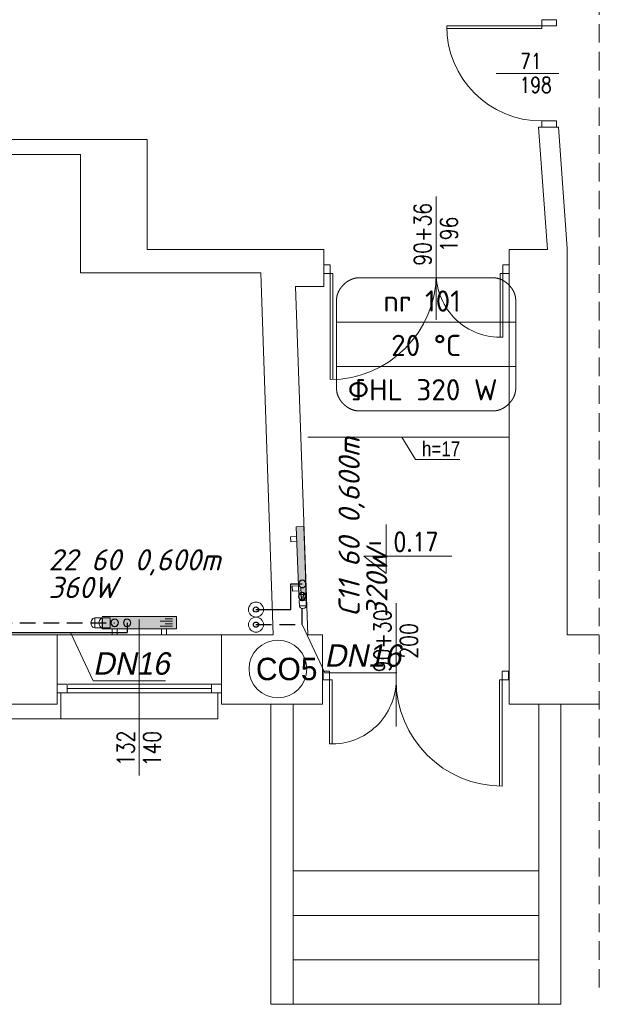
# Model space of a CAD drawing. Header units: millimetres. Extents: x 12823 to 36134, y -75536 to -5600.
# Tile 18 of 26: x 34591 to 35060, y -75536 to -74739. Entities that reach past the tile are written whole.
import ezdxf

# ---------------------------------------------------------------- set-up
doc = ezdxf.new("R2010")
doc.units = ezdxf.units.MM
for name, pattern in [('CHSW', [0]), ('DASHED', [19.05, 12.7, -6.35]), ('HIDDEN', [0.375, 0.25, -0.125])]:
    doc.linetypes.add(name, pattern=pattern)
doc.layers.get('0').update_dxf_attribs({"lineweight": 0})
doc.layers.add('F_SAN_Grzejniki CO na rzucie', color=16, linetype='Continuous')
doc.layers.add('SAN_Piony CO na rzucie', color=8, linetype='Continuous')
for name, color, linetype, lineweight in [('SAN_Armatura CO na rozwinięciu', 7, 'Continuous', 13), ('SAN_Armatura CO na rzucie', 7, 'Continuous', 20), ('SAN_Etykiety pomieszczeń na rzucie', 112, 'Continuous', 15), ('SAN_Grzejniki CO na rzucie', 16, 'Continuous', 13), ('SAN_Przewody powrotne CO na rzucie', 150, 'DASHED', 30), ('SAN_Przewody zasilające CO na rzucie', 12, 'Continuous', 30), ('TK-podklad', 252, 'Continuous', 13)]:
    doc.layers.add(name, color=color, linetype=linetype, lineweight=lineweight)
doc.styles.add('Etykiety pomieszczeń na rzucie', font='ISOCPEUR')
doc.styles.add('ETYKIETY_PRZEWODOW_NA_RZUCIE', font='txt', dxfattribs={"oblique": 12, "height": 200})
doc.styles.add('Grzejniki CO na rzucie', font='isocpeui.ttf')
doc.styles.add('GRZEJNIKI_NA_RZUCIE', font='txt', dxfattribs={"oblique": 12, "height": 200})
doc.styles.add('SIMPLEX', font='simplex.shx')

# ---------------------------------------------------------------- blocks, each defined once
blk = doc.blocks.new('G$C44078408')
at = {"ltscale": 22}
for p, q in [((1941.95, 232.4), (1917.95, 232.4)), ((2092.95, 232.4), (2116.95, 232.4)), ((1899.95, 97.4), (1899.95, -10.6))]:
    blk.add_line(p, q, dxfattribs=at)
at = {"layer": 'TK-podklad', "linetype": 'HIDDEN', "ltscale": 60}
blk.add_line((2166.05, 1480.4), (2166.05, 0), dxfattribs=at)
at = {"layer": 'TK-podklad', "linetype": 'Continuous'}
for p, q in [((2119.45, 781.4), (2042.45, 781.4)), ((2119.45, 781.4), (2119.45, 779.17)), ((2119.45, 779.17), (2042.48, 779.17)), ((2133.31, 742.9), (2082.38, 742.9)), ((2116.73, 699.4), (2132.86, 699.4)), ((2123.95, 600.4), (2116.73, 699.4)), ((2139.95, 601.39), (2132.86, 699.4)), ((1229.95, 689.41), (1799.95, 689.41)), ((1799.95, 689.41), (1799.95, 600.4)), ((1229.95, 677.41), (1745.95, 677.41)), ((1745.95, 677.41), (1745.95, 581.4)), ((2033.95, 543.39), (2033.95, 643.2)), ((1799.95, 600.4), (1801.95, 600.4)), ((1801.95, 600.4), (1942.95, 600.4)), ((1942.95, 600.4), (1942.95, 570.4)), ((2092.95, 600.4), (2092.95, 232.4)), ((2092.95, 600.4), (2123.95, 600.4)), ((2139.95, 601.39), (2139.95, 288.4)), ((1745.95, 581.4), (1801.95, 581.4)), ((1801.95, 581.4), (1891.95, 581.4)), ((1891.95, 581.4), (1901.95, 288.4)), ((1947.95, 581.08), (1947.95, 495.08)), ((1947.95, 581.08), (1950.17, 581.08)), ((1950.17, 581.08), (1950.17, 495.11)), ((2085.73, 581.08), (2085.73, 529.3)), ((2085.73, 581.08), (2087.95, 581.08)), ((2087.95, 581.08), (2087.95, 529.35)), ((1919.95, 570.4), (1929.95, 288.4)), ((1919.95, 570.4), (1942.95, 570.4)), ((2001.45, 214.3), (2001.45, 314.11)), ((1793.45, 174.57), (1793.45, 300.75)), ((1793.45, 174.57), (1793.45, 297.55)), ((1647.95, 288.4), (1726.95, 288.4)), ((1726.95, 288.4), (1726.95, 232.4)), ((1859.95, 288.4), (1859.95, 232.4)), ((1859.95, 288.4), (1901.95, 288.4)), ((1929.95, 288.4), (1941.95, 288.4)), ((1941.95, 288.4), (1941.95, 232.4)), ((2139.95, 288.4), (2166.05, 288.4)), ((2001.45, 214.3), (2001.45, 270.82)), ((1735.95, 248.4), (1851.95, 248.4)), ((1947.45, 251.98), (1947.45, 200.25)), ((1949.67, 251.98), (1947.45, 251.98)), ((1949.67, 251.98), (1949.67, 200.2)), ((2085.23, 251.98), (2085.23, 166.01)), ((2087.45, 251.98), (2085.23, 251.98)), ((2087.45, 251.98), (2087.45, 165.98)), ((1734.95, 244.9), (1851.95, 244.9)), ((1734.95, 241.4), (1851.95, 241.4)), ((1647.95, 232.4), (1726.95, 232.4)), ((1859.95, 232.4), (1941.95, 232.4)), ((2092.95, 232.4), (2166.05, 232.4))]:
    blk.add_line(p, q, dxfattribs=at)
at = {"layer": 'TK-podklad', "ltscale": 22}
for p, q in [((1929.95, 448.4), (2092.95, 448.4)), ((2017.11, 430.37), (2006.18, 448.4)), ((2053.16, 430.37), (2017.11, 430.37)), ((1726.95, 288.4), (1859.95, 288.4)), ((1729.95, 220.4), (1729.95, 241.4)), ((1856.95, 220.4), (1856.95, 241.4)), ((1899.95, 232.4), (1899.95, -10.6)), ((1917.95, 232.4), (1917.95, -10.6)), ((2116.95, 232.4), (2116.95, -10.6)), ((2134.95, 232.4), (2134.95, -10.6)), ((1644.95, 220.4), (1729.95, 220.4)), ((1729.95, 220.4), (1856.95, 220.4)), ((1917.95, 97.4), (2116.95, 97.4)), ((1917.95, 61.4), (2116.95, 61.4)), ((1917.95, 25.4), (2116.95, 25.4)), ((1899.95, -10.6), (2134.95, -10.6))]:
    blk.add_line(p, q, dxfattribs=at)
at = {"layer": 'TK-podklad'}
for p, q in [((1993.29, 377.89), (1993.29, 338.22)), ((1993.29, 338.22), (1975.38, 352.21)), ((1975.38, 352.21), (2046.71, 352.21))]:
    blk.add_line(p, q, dxfattribs=at)
at = {"layer": 'TK-podklad', "linetype": 'Continuous'}
for points in [[(2131.45, 781.4), (2119.45, 781.4), (2119.45, 786.4), (2131.45, 786.4)], [(2131.45, 699.4), (2119.45, 699.4), (2119.45, 704.4), (2131.45, 704.4)], [(1947.95, 588.08), (1947.95, 581.08), (1942.95, 581.08), (1942.95, 588.08)], [(2092.95, 588.08), (2092.95, 581.08), (2087.95, 581.08), (2087.95, 588.08)], [(1942.45, 258.98), (1942.45, 251.98), (1947.45, 251.98), (1947.45, 258.98)], [(2087.45, 258.98), (2087.45, 251.98), (2092.45, 251.98), (2092.45, 258.98)], [(1734.95, 241.4), (1726.95, 241.4), (1726.95, 248.4), (1734.95, 248.4)], [(1859.95, 241.4), (1851.95, 241.4), (1851.95, 248.4), (1859.95, 248.4)]]:
    blk.add_lwpolyline(points, close=True, dxfattribs=at)
for centre, radius, start, end in [((2119.45, 781.4), 77, 180, 270), ((1947.95, 581.08), 86, 270, 0), ((2085.73, 581.08), 51.78, 180, 272.4598), ((1949.67, 251.98), 51.78, 267.5402, 0), ((2087.45, 251.98), 86, 180, 270)]:
    blk.add_arc(centre, radius, start, end, dxfattribs=at)
at = {"layer": 'TK-podklad', "linetype": 'Continuous', "style": 'SIMPLEX', "width": 0.8}
for s, height, p in [('71', 12.6, (2102.01, 746.51)), ('198', 12.6, (2101.57, 727.27)), ('- 0.17', 15, (1977.76, 356.18))]:
    blk.add_text(s, height=height, dxfattribs=at).set_placement(p)
for s, p in [('90+36', (2029.94, 587.26)), ('196', (2051.3, 598.26)), ('90+30', (1997.44, 258.16)), ('200', (2018.8, 269.16)), ('132', (1789.44, 182.18)), ('140', (1810.8, 181.93))]:
    blk.add_text(s, height=13.984, rotation=90, dxfattribs=at).set_placement(p)
at = {"layer": 'TK-podklad', "lineweight": 13, "insert": (2022.41, 439.03), "char_height": 12, "width": 116.8793, "attachment_point": 4}
blk.add_mtext('{\\fArial Narrow|b0|i0|c238|p34;h=17}', dxfattribs=at)
blk = doc.blocks.new('VERTPIPECOSUPPLY_P')
at = {"layer": 'SAN_Przewody zasilające CO na rzucie', "lineweight": 30}
blk.add_circle((0, 0), 30, dxfattribs=at)
blk = doc.blocks.new('VERTPIPECORETURN_P')
at = {"layer": 'SAN_Przewody powrotne CO na rzucie', "linetype": 'Continuous', "lineweight": 30}
blk.add_circle((0, 0), 30, dxfattribs=at)
blk = doc.blocks.new('ZTGRZVK_P_V')
at = {"layer": 'SAN_Armatura CO na rozwinięciu'}
blk.add_lwpolyline([(-50, 40), (-110, 40), (-110, -40), (-50, -40), (-50, 40)], dxfattribs=at)
blk.add_ellipse((-110, 0), major_axis=(0, 40), ratio=0.75, start_param=0, end_param=3.141593, dxfattribs=at)
blk = doc.blocks.new('PLYVK_P_ALH_RIGHT_P_60_5_40_30_10')
at = {"ltscale": 22}
for p, q in [((-400, -50), (-400, -110)), ((-400, -150), (200, -150))]:
    blk.add_line(p, q, dxfattribs=at)
at = {"layer": 'F_SAN_Grzejniki CO na rzucie'}
blk.add_solid([(-400, -150), (200, -150), (-400, -50), (200, -50)], dxfattribs=at)
at = {"layer": 'SAN_Grzejniki CO na rzucie', "color": 9}
for p, q in [((170, -70), (70, -70)), ((170, -110), (70, -110)), ((170, -90), (110, -90)), ((170, -130), (110, -130))]:
    blk.add_line(p, q, dxfattribs=at)
at = {"layer": 'SAN_Grzejniki CO na rzucie'}
for points in [[(-320, -50), (-320, 0), (-280, 0), (-280, -50)], [(80, -50), (80, 0), (120, 0), (120, -50)], [(-400, -150), (200, -150), (200, -50), (-400, -50), (-400, -110)]]:
    blk.add_lwpolyline(points, dxfattribs=at)
blk = doc.blocks.new('PLYVK_P_ALH_RIGHT_P_50_5_110_30_10')
at = {"ltscale": 22}
for p, q in [((50, -110), (50, -50)), ((-550, -110), (50, -110))]:
    blk.add_line(p, q, dxfattribs=at)
at = {"layer": 'F_SAN_Grzejniki CO na rzucie'}
blk.add_solid([(-550, -110), (50, -110), (-550, -50), (50, -50)], dxfattribs=at)
at = {"layer": 'SAN_Grzejniki CO na rzucie', "color": 9}
for p, q in [((45.5, -70), (-54.5, -70)), ((45.5, -110), (-54.5, -110)), ((45.5, -90), (-14.5, -90))]:
    blk.add_line(p, q, dxfattribs=at)
at = {"layer": 'SAN_Grzejniki CO na rzucie'}
for points in [[(-470, -50), (-470, 0), (-430, 0), (-430, -50)], [(-70, -50), (-70, 0), (-30, 0), (-30, -50)], [(-550, -110), (0, -110), (0, -50), (-550, -50), (-550, -110)]]:
    blk.add_lwpolyline(points, dxfattribs=at)

msp = doc.modelspace()

# ---------------------------------------------------------------- linework, layer by layer
at = {"layer": 'SAN_Etykiety pomieszczeń na rzucie'}
msp.add_lwpolyline([(34847.4, -75019.54), (34847.4, -74983.64), (34992.5, -74983.64), (34992.5, -75019.54), (34847.4, -75019.54)], dxfattribs=at)
for points in [[(34847.4, -74983.64), (34847.4, -74983.58), (34847.4, -74983.52), (34847.4, -74983.46), (34847.4, -74983.38), (34847.4, -74983.3), (34847.4, -74983.21), (34847.4, -74983.11), (34847.4, -74983.01), (34847.4, -74982.9), (34847.4, -74982.79), (34847.4, -74982.66), (34847.4, -74982.53), (34847.4, -74982.4), (34847.4, -74982.26), (34847.4, -74982.11), (34847.4, -74981.96), (34847.4, -74981.8), (34847.4, -74981.64), (34847.4, -74981.47), (34847.4, -74981.3), (34847.4, -74981.13), (34847.4, -74980.94), (34847.4, -74980.76), (34847.4, -74980.57), (34847.4, -74980.37), (34847.4, -74980.17), (34847.4, -74979.97), (34847.4, -74979.77), (34847.4, -74979.56), (34847.4, -74979.34), (34847.4, -74979.13), (34847.4, -74978.91), (34847.4, -74978.69), (34847.4, -74978.46), (34847.4, -74978.24), (34847.4, -74978.01), (34847.4, -74977.78), (34847.4, -74977.54), (34847.4, -74977.31), (34847.4, -74977.07), (34847.4, -74976.83), (34847.4, -74976.59), (34847.4, -74976.35), (34847.4, -74976.11), (34847.4, -74975.86), (34847.4, -74975.62), (34847.4, -74975.37), (34847.4, -74975.13), (34847.4, -74974.88), (34847.4, -74974.64), (34847.4, -74974.39), (34847.4, -74974.14), (34847.4, -74973.9), (34847.4, -74973.65), (34847.4, -74973.41), (34847.4, -74973.16), (34847.4, -74972.92), (34847.4, -74972.68), (34847.4, -74972.44), (34847.4, -74972.2), (34847.4, -74971.96), (34847.4, -74971.73), (34847.4, -74971.5), (34847.4, -74971.26), (34847.4, -74971.03), (34847.4, -74970.81), (34847.4, -74970.58), (34847.4, -74970.36), (34847.4, -74970.14), (34847.4, -74969.93), (34847.4, -74969.71), (34847.4, -74969.5), (34847.4, -74969.3), (34847.4, -74969.1), (34847.4, -74968.9), (34847.4, -74968.7), (34847.4, -74968.51), (34847.4, -74968.33), (34847.4, -74968.14), (34847.4, -74967.97), (34847.4, -74967.8), (34847.4, -74967.63), (34847.4, -74967.47), (34847.4, -74967.31), (34847.4, -74967.16), (34847.4, -74967.01), (34847.4, -74966.87), (34847.4, -74966.74), (34847.4, -74966.61), (34847.4, -74966.48), (34847.4, -74966.37), (34847.4, -74966.26), (34847.4, -74966.16), (34847.4, -74966.06), (34847.4, -74965.97), (34847.4, -74965.89), (34847.4, -74965.81), (34847.4, -74965.75), (34847.4, -74965.69), (34847.4, -74965.64), (34847.4, -74965.37), (34847.41, -74965.1), (34847.42, -74964.83), (34847.44, -74964.56), (34847.47, -74964.29), (34847.5, -74964.02), (34847.53, -74963.75), (34847.57, -74963.48), (34847.61, -74963.21), (34847.66, -74962.95), (34847.71, -74962.68), (34847.77, -74962.41), (34847.84, -74962.15), (34847.9, -74961.89), (34847.98, -74961.62), (34848.05, -74961.36), (34848.14, -74961.1), (34848.22, -74960.84), (34848.31, -74960.58), (34848.41, -74960.32), (34848.51, -74960.06), (34848.61, -74959.8), (34848.72, -74959.55), (34848.83, -74959.29), (34848.95, -74959.04), (34849.07, -74958.79), (34849.19, -74958.54), (34849.32, -74958.29), (34849.45, -74958.04), (34849.59, -74957.8), (34849.73, -74957.56), (34849.87, -74957.31), (34850.02, -74957.07), (34850.17, -74956.84), (34850.32, -74956.6), (34850.48, -74956.36), (34850.64, -74956.13), (34850.81, -74955.9), (34850.97, -74955.67), (34851.14, -74955.45), (34851.32, -74955.22), (34851.5, -74955), (34851.68, -74954.78), (34851.86, -74954.56), (34852.05, -74954.35), (34852.24, -74954.14), (34852.43, -74953.92), (34852.63, -74953.72), (34852.82, -74953.51), (34853.03, -74953.31), (34853.23, -74953.11), (34853.44, -74952.91), (34853.64, -74952.72), (34853.86, -74952.53), (34854.07, -74952.34), (34854.29, -74952.15), (34854.51, -74951.97), (34854.73, -74951.79), (34854.95, -74951.62), (34855.18, -74951.44), (34855.4, -74951.27), (34855.63, -74951.11), (34855.87, -74950.94), (34856.1, -74950.78), (34856.34, -74950.63), (34856.57, -74950.48), (34856.81, -74950.33), (34857.06, -74950.18), (34857.3, -74950.04), (34857.54, -74949.9), (34857.79, -74949.77), (34858.04, -74949.64), (34858.29, -74949.51), (34858.54, -74949.39), (34858.79, -74949.27), (34859.04, -74949.15), (34859.3, -74949.04), (34859.56, -74948.93), (34859.81, -74948.83), (34860.07, -74948.73), (34860.33, -74948.64), (34860.59, -74948.55), (34860.85, -74948.46), (34861.12, -74948.38), (34861.38, -74948.31), (34861.64, -74948.23), (34861.91, -74948.17), (34862.18, -74948.1), (34862.44, -74948.05), (34862.71, -74947.99), (34862.98, -74947.94), (34863.24, -74947.9), (34863.51, -74947.86), (34863.78, -74947.83), (34864.05, -74947.8), (34864.32, -74947.78), (34864.59, -74947.76), (34864.86, -74947.75), (34865.13, -74947.74), (34865.4, -74947.74), (34865.48, -74947.74), (34865.62, -74947.74), (34865.82, -74947.74), (34866.08, -74947.74), (34866.4, -74947.74), (34866.77, -74947.74), (34867.2, -74947.74), (34867.68, -74947.74), (34868.21, -74947.74), (34868.8, -74947.74), (34869.44, -74947.74), (34870.12, -74947.74), (34870.85, -74947.74), (34871.63, -74947.74), (34872.46, -74947.74), (34873.32, -74947.74), (34874.23, -74947.74), (34875.19, -74947.74), (34876.18, -74947.74), (34877.21, -74947.74), (34878.28, -74947.74), (34879.38, -74947.74), (34880.52, -74947.74), (34881.69, -74947.74), (34882.9, -74947.74), (34884.13, -74947.74), (34885.4, -74947.74), (34886.7, -74947.74), (34888.02, -74947.74), (34889.37, -74947.74), (34890.74, -74947.74), (34892.14, -74947.74), (34893.56, -74947.74), (34895, -74947.74), (34896.47, -74947.74), (34897.95, -74947.74), (34899.45, -74947.74), (34900.96, -74947.74), (34902.49, -74947.74), (34904.03, -74947.74), (34905.59, -74947.74), (34907.16, -74947.74), (34908.73, -74947.74), (34910.32, -74947.74), (34911.91, -74947.74), (34913.51, -74947.74), (34915.12, -74947.74), (34916.73, -74947.74), (34918.34, -74947.74), (34919.95, -74947.74), (34921.56, -74947.74), (34923.17, -74947.74), (34924.78, -74947.74), (34926.39, -74947.74), (34927.99, -74947.74), (34929.58, -74947.74), (34931.17, -74947.74), (34932.74, -74947.74), (34934.31, -74947.74), (34935.87, -74947.74), (34937.41, -74947.74), (34938.94, -74947.74), (34940.45, -74947.74), (34941.95, -74947.74), (34943.43, -74947.74), (34944.9, -74947.74), (34946.34, -74947.74), (34947.76, -74947.74), (34949.16, -74947.74), (34950.53, -74947.74), (34951.88, -74947.74), (34953.2, -74947.74), (34954.5, -74947.74), (34955.77, -74947.74), (34957, -74947.74), (34958.21, -74947.74), (34959.38, -74947.74), (34960.52, -74947.74), (34961.63, -74947.74), (34962.69, -74947.74), (34963.72, -74947.74), (34964.71, -74947.74), (34965.67, -74947.74), (34966.58, -74947.74), (34967.44, -74947.74), (34968.27, -74947.74), (34969.05, -74947.74), (34969.78, -74947.74), (34970.46, -74947.74), (34971.1, -74947.74), (34971.69, -74947.74), (34972.22, -74947.74), (34972.7, -74947.74), (34973.13, -74947.74), (34973.5, -74947.74), (34973.82, -74947.74), (34974.08, -74947.74), (34974.28, -74947.74), (34974.42, -74947.74), (34974.5, -74947.74), (34974.77, -74947.74), (34975.04, -74947.75), (34975.31, -74947.76), (34975.58, -74947.78), (34975.85, -74947.8), (34976.12, -74947.83), (34976.39, -74947.86), (34976.66, -74947.9), (34976.92, -74947.95), (34977.19, -74948), (34977.46, -74948.05), (34977.72, -74948.11), (34977.99, -74948.17), (34978.26, -74948.24), (34978.52, -74948.31), (34978.78, -74948.39), (34979.05, -74948.47), (34979.31, -74948.56), (34979.57, -74948.65), (34979.83, -74948.74), (34980.09, -74948.84), (34980.34, -74948.95), (34980.6, -74949.05), (34980.86, -74949.17), (34981.11, -74949.28), (34981.36, -74949.4), (34981.61, -74949.53), (34981.86, -74949.65), (34982.11, -74949.79), (34982.36, -74949.92), (34982.6, -74950.06), (34982.85, -74950.2), (34983.09, -74950.35), (34983.33, -74950.5), (34983.56, -74950.66), (34983.8, -74950.81), (34984.03, -74950.98), (34984.27, -74951.14), (34984.5, -74951.31), (34984.72, -74951.48), (34984.95, -74951.65), (34985.17, -74951.83), (34985.39, -74952.01), (34985.61, -74952.2), (34985.83, -74952.38), (34986.04, -74952.57), (34986.26, -74952.76), (34986.46, -74952.96), (34986.67, -74953.16), (34986.88, -74953.36), (34987.08, -74953.56), (34987.27, -74953.77), (34987.47, -74953.98), (34987.66, -74954.19), (34987.85, -74954.41), (34988.04, -74954.62), (34988.22, -74954.84), (34988.4, -74955.06), (34988.58, -74955.29), (34988.76, -74955.51), (34988.93, -74955.74), (34989.1, -74955.97), (34989.26, -74956.2), (34989.42, -74956.43), (34989.58, -74956.67), (34989.73, -74956.91), (34989.88, -74957.15), (34990.03, -74957.39), (34990.17, -74957.63), (34990.31, -74957.88), (34990.45, -74958.12), (34990.58, -74958.37), (34990.71, -74958.62), (34990.83, -74958.87), (34990.95, -74959.13), (34991.07, -74959.38), (34991.18, -74959.63), (34991.29, -74959.89), (34991.39, -74960.15), (34991.49, -74960.41), (34991.59, -74960.67), (34991.68, -74960.93), (34991.76, -74961.19), (34991.85, -74961.45), (34991.92, -74961.72), (34992, -74961.98), (34992.06, -74962.24), (34992.13, -74962.51), (34992.19, -74962.78), (34992.24, -74963.04), (34992.29, -74963.31), (34992.33, -74963.58), (34992.37, -74963.85), (34992.4, -74964.12), (34992.43, -74964.39), (34992.46, -74964.66), (34992.48, -74964.93), (34992.49, -74965.2), (34992.5, -74965.47), (34992.5, -74965.74), (34992.5, -74965.79), (34992.5, -74965.85), (34992.5, -74965.91), (34992.5, -74965.99), (34992.5, -74966.07), (34992.5, -74966.16), (34992.5, -74966.25), (34992.5, -74966.36), (34992.5, -74966.47), (34992.5, -74966.58), (34992.5, -74966.7), (34992.5, -74966.83), (34992.5, -74966.97), (34992.5, -74967.11), (34992.5, -74967.25), (34992.5, -74967.4), (34992.5, -74967.56), (34992.5, -74967.72), (34992.5, -74967.89), (34992.5, -74968.06), (34992.5, -74968.23), (34992.5, -74968.41), (34992.5, -74968.6), (34992.5, -74968.79), (34992.5, -74968.98), (34992.5, -74969.18), (34992.5, -74969.38), (34992.5, -74969.59), (34992.5, -74969.79), (34992.5, -74970), (34992.5, -74970.22), (34992.5, -74970.44), (34992.5, -74970.66), (34992.5, -74970.88), (34992.5, -74971.11), (34992.5, -74971.33), (34992.5, -74971.56), (34992.5, -74971.8), (34992.5, -74972.03), (34992.5, -74972.27), (34992.5, -74972.5), (34992.5, -74972.74), (34992.5, -74972.98), (34992.5, -74973.22), (34992.5, -74973.47), (34992.5, -74973.71), (34992.5, -74973.95), (34992.5, -74974.2), (34992.5, -74974.44), (34992.5, -74974.69), (34992.5, -74974.93), (34992.5, -74975.17), (34992.5, -74975.42), (34992.5, -74975.66), (34992.5, -74975.9), (34992.5, -74976.15), (34992.5, -74976.39), (34992.5, -74976.63), (34992.5, -74976.87), (34992.5, -74977.1), (34992.5, -74977.34), (34992.5, -74977.57), (34992.5, -74977.81), (34992.5, -74978.04), (34992.5, -74978.26), (34992.5, -74978.49), (34992.5, -74978.71), (34992.5, -74978.93), (34992.5, -74979.15), (34992.5, -74979.37), (34992.5, -74979.58), (34992.5, -74979.79), (34992.5, -74979.99), (34992.5, -74980.19), (34992.5, -74980.39), (34992.5, -74980.58), (34992.5, -74980.77), (34992.5, -74980.96), (34992.5, -74981.14), (34992.5, -74981.31), (34992.5, -74981.48), (34992.5, -74981.65), (34992.5, -74981.81), (34992.5, -74981.97), (34992.5, -74982.12), (34992.5, -74982.26), (34992.5, -74982.4), (34992.5, -74982.54), (34992.5, -74982.67), (34992.5, -74982.79), (34992.5, -74982.9), (34992.5, -74983.01), (34992.5, -74983.12), (34992.5, -74983.21), (34992.5, -74983.3), (34992.5, -74983.38), (34992.5, -74983.46), (34992.5, -74983.52), (34992.5, -74983.58), (34992.5, -74983.64)], [(34847.4, -75019.54), (34847.4, -75019.59), (34847.4, -75019.65), (34847.4, -75019.71), (34847.4, -75019.79), (34847.4, -75019.87), (34847.4, -75019.96), (34847.4, -75020.06), (34847.4, -75020.16), (34847.4, -75020.27), (34847.4, -75020.38), (34847.4, -75020.51), (34847.4, -75020.64), (34847.4, -75020.77), (34847.4, -75020.91), (34847.4, -75021.06), (34847.4, -75021.21), (34847.4, -75021.37), (34847.4, -75021.53), (34847.4, -75021.7), (34847.4, -75021.87), (34847.4, -75022.04), (34847.4, -75022.23), (34847.4, -75022.41), (34847.4, -75022.6), (34847.4, -75022.8), (34847.4, -75023), (34847.4, -75023.2), (34847.4, -75023.4), (34847.4, -75023.61), (34847.4, -75023.83), (34847.4, -75024.04), (34847.4, -75024.26), (34847.4, -75024.48), (34847.4, -75024.71), (34847.4, -75024.93), (34847.4, -75025.16), (34847.4, -75025.4), (34847.4, -75025.63), (34847.4, -75025.86), (34847.4, -75026.1), (34847.4, -75026.34), (34847.4, -75026.58), (34847.4, -75026.82), (34847.4, -75027.06), (34847.4, -75027.31), (34847.4, -75027.55), (34847.4, -75027.8), (34847.4, -75028.04), (34847.4, -75028.29), (34847.4, -75028.54), (34847.4, -75028.78), (34847.4, -75029.03), (34847.4, -75029.27), (34847.4, -75029.52), (34847.4, -75029.76), (34847.4, -75030.01), (34847.4, -75030.25), (34847.4, -75030.49), (34847.4, -75030.73), (34847.4, -75030.97), (34847.4, -75031.21), (34847.4, -75031.44), (34847.4, -75031.68), (34847.4, -75031.91), (34847.4, -75032.14), (34847.4, -75032.36), (34847.4, -75032.59), (34847.4, -75032.81), (34847.4, -75033.03), (34847.4, -75033.24), (34847.4, -75033.46), (34847.4, -75033.67), (34847.4, -75033.87), (34847.4, -75034.07), (34847.4, -75034.27), (34847.4, -75034.47), (34847.4, -75034.66), (34847.4, -75034.84), (34847.4, -75035.03), (34847.4, -75035.2), (34847.4, -75035.37), (34847.4, -75035.54), (34847.4, -75035.7), (34847.4, -75035.86), (34847.4, -75036.01), (34847.4, -75036.16), (34847.4, -75036.3), (34847.4, -75036.43), (34847.4, -75036.56), (34847.4, -75036.69), (34847.4, -75036.8), (34847.4, -75036.91), (34847.4, -75037.01), (34847.4, -75037.11), (34847.4, -75037.2), (34847.4, -75037.28), (34847.4, -75037.36), (34847.4, -75037.42), (34847.4, -75037.48), (34847.4, -75037.54), (34847.4, -75037.81), (34847.41, -75038.07), (34847.42, -75038.34), (34847.44, -75038.61), (34847.47, -75038.88), (34847.5, -75039.15), (34847.53, -75039.42), (34847.57, -75039.69), (34847.61, -75039.96), (34847.66, -75040.22), (34847.71, -75040.49), (34847.77, -75040.76), (34847.84, -75041.02), (34847.9, -75041.29), (34847.98, -75041.55), (34848.05, -75041.81), (34848.14, -75042.07), (34848.22, -75042.33), (34848.31, -75042.59), (34848.41, -75042.85), (34848.51, -75043.11), (34848.61, -75043.37), (34848.72, -75043.62), (34848.83, -75043.88), (34848.95, -75044.13), (34849.07, -75044.38), (34849.19, -75044.63), (34849.32, -75044.88), (34849.45, -75045.13), (34849.59, -75045.37), (34849.73, -75045.61), (34849.87, -75045.86), (34850.02, -75046.1), (34850.17, -75046.33), (34850.32, -75046.57), (34850.48, -75046.81), (34850.64, -75047.04), (34850.81, -75047.27), (34850.97, -75047.5), (34851.14, -75047.72), (34851.32, -75047.95), (34851.5, -75048.17), (34851.68, -75048.39), (34851.86, -75048.61), (34852.05, -75048.82), (34852.24, -75049.04), (34852.43, -75049.25), (34852.63, -75049.45), (34852.82, -75049.66), (34853.03, -75049.86), (34853.23, -75050.06), (34853.44, -75050.26), (34853.64, -75050.45), (34853.86, -75050.64), (34854.07, -75050.83), (34854.29, -75051.02), (34854.51, -75051.2), (34854.73, -75051.38), (34854.95, -75051.55), (34855.18, -75051.73), (34855.4, -75051.9), (34855.63, -75052.06), (34855.87, -75052.23), (34856.1, -75052.39), (34856.34, -75052.54), (34856.57, -75052.69), (34856.81, -75052.84), (34857.06, -75052.99), (34857.3, -75053.13), (34857.54, -75053.27), (34857.79, -75053.4), (34858.04, -75053.53), (34858.29, -75053.66), (34858.54, -75053.78), (34858.79, -75053.9), (34859.04, -75054.02), (34859.3, -75054.13), (34859.56, -75054.24), (34859.81, -75054.34), (34860.07, -75054.44), (34860.33, -75054.53), (34860.59, -75054.62), (34860.85, -75054.71), (34861.12, -75054.79), (34861.38, -75054.86), (34861.64, -75054.94), (34861.91, -75055), (34862.18, -75055.07), (34862.44, -75055.12), (34862.71, -75055.18), (34862.98, -75055.23), (34863.24, -75055.27), (34863.51, -75055.31), (34863.78, -75055.34), (34864.05, -75055.37), (34864.32, -75055.39), (34864.59, -75055.41), (34864.86, -75055.42), (34865.13, -75055.43), (34865.4, -75055.44), (34865.48, -75055.44), (34865.62, -75055.44), (34865.82, -75055.44), (34866.08, -75055.44), (34866.4, -75055.44), (34866.77, -75055.44), (34867.2, -75055.44), (34867.68, -75055.44), (34868.21, -75055.44), (34868.8, -75055.44), (34869.44, -75055.44), (34870.12, -75055.44), (34870.85, -75055.44), (34871.63, -75055.44), (34872.46, -75055.44), (34873.32, -75055.44), (34874.23, -75055.44), (34875.19, -75055.44), (34876.18, -75055.44), (34877.21, -75055.44), (34878.28, -75055.44), (34879.38, -75055.44), (34880.52, -75055.44), (34881.69, -75055.44), (34882.9, -75055.44), (34884.13, -75055.44), (34885.4, -75055.44), (34886.7, -75055.44), (34888.02, -75055.44), (34889.37, -75055.44), (34890.74, -75055.44), (34892.14, -75055.44), (34893.56, -75055.44), (34895, -75055.44), (34896.47, -75055.44), (34897.95, -75055.44), (34899.45, -75055.44), (34900.96, -75055.44), (34902.49, -75055.44), (34904.03, -75055.44), (34905.59, -75055.44), (34907.16, -75055.44), (34908.73, -75055.44), (34910.32, -75055.44), (34911.91, -75055.44), (34913.51, -75055.44), (34915.12, -75055.44), (34916.73, -75055.44), (34918.34, -75055.44), (34919.95, -75055.44), (34921.56, -75055.44), (34923.17, -75055.44), (34924.78, -75055.44), (34926.39, -75055.44), (34927.99, -75055.44), (34929.58, -75055.44), (34931.17, -75055.44), (34932.74, -75055.44), (34934.31, -75055.44), (34935.87, -75055.44), (34937.41, -75055.44), (34938.94, -75055.44), (34940.45, -75055.44), (34941.95, -75055.44), (34943.43, -75055.44), (34944.9, -75055.44), (34946.34, -75055.44), (34947.76, -75055.44), (34949.16, -75055.44), (34950.53, -75055.44), (34951.88, -75055.44), (34953.2, -75055.44), (34954.5, -75055.44), (34955.77, -75055.44), (34957, -75055.44), (34958.21, -75055.44), (34959.38, -75055.44), (34960.52, -75055.44), (34961.63, -75055.44), (34962.69, -75055.44), (34963.72, -75055.44), (34964.71, -75055.44), (34965.67, -75055.44), (34966.58, -75055.44), (34967.44, -75055.44), (34968.27, -75055.44), (34969.05, -75055.44), (34969.78, -75055.44), (34970.46, -75055.44), (34971.1, -75055.44), (34971.69, -75055.44), (34972.22, -75055.44), (34972.7, -75055.44), (34973.13, -75055.44), (34973.5, -75055.44), (34973.82, -75055.44), (34974.08, -75055.44), (34974.28, -75055.44), (34974.42, -75055.44), (34974.5, -75055.44), (34974.77, -75055.43), (34975.04, -75055.42), (34975.31, -75055.41), (34975.58, -75055.39), (34975.85, -75055.37), (34976.12, -75055.34), (34976.39, -75055.31), (34976.66, -75055.27), (34976.92, -75055.22), (34977.19, -75055.17), (34977.46, -75055.12), (34977.72, -75055.06), (34977.99, -75055), (34978.26, -75054.93), (34978.52, -75054.86), (34978.78, -75054.78), (34979.05, -75054.7), (34979.31, -75054.61), (34979.57, -75054.52), (34979.83, -75054.43), (34980.09, -75054.33), (34980.34, -75054.22), (34980.6, -75054.12), (34980.86, -75054), (34981.11, -75053.89), (34981.36, -75053.77), (34981.61, -75053.64), (34981.86, -75053.52), (34982.11, -75053.38), (34982.36, -75053.25), (34982.6, -75053.11), (34982.85, -75052.97), (34983.09, -75052.82), (34983.33, -75052.67), (34983.56, -75052.51), (34983.8, -75052.36), (34984.03, -75052.19), (34984.27, -75052.03), (34984.5, -75051.86), (34984.72, -75051.69), (34984.95, -75051.52), (34985.17, -75051.34), (34985.39, -75051.16), (34985.61, -75050.97), (34985.83, -75050.79), (34986.04, -75050.6), (34986.26, -75050.41), (34986.46, -75050.21), (34986.67, -75050.01), (34986.88, -75049.81), (34987.08, -75049.61), (34987.27, -75049.4), (34987.47, -75049.19), (34987.66, -75048.98), (34987.85, -75048.76), (34988.04, -75048.55), (34988.22, -75048.33), (34988.4, -75048.11), (34988.58, -75047.88), (34988.76, -75047.66), (34988.93, -75047.43), (34989.1, -75047.2), (34989.26, -75046.97), (34989.42, -75046.74), (34989.58, -75046.5), (34989.73, -75046.26), (34989.88, -75046.02), (34990.03, -75045.78), (34990.17, -75045.54), (34990.31, -75045.29), (34990.45, -75045.05), (34990.58, -75044.8), (34990.71, -75044.55), (34990.83, -75044.3), (34990.95, -75044.04), (34991.07, -75043.79), (34991.18, -75043.54), (34991.29, -75043.28), (34991.39, -75043.02), (34991.49, -75042.76), (34991.59, -75042.5), (34991.68, -75042.24), (34991.76, -75041.98), (34991.85, -75041.72), (34991.92, -75041.45), (34992, -75041.19), (34992.06, -75040.93), (34992.13, -75040.66), (34992.19, -75040.39), (34992.24, -75040.13), (34992.29, -75039.86), (34992.33, -75039.59), (34992.37, -75039.32), (34992.4, -75039.05), (34992.43, -75038.78), (34992.46, -75038.51), (34992.48, -75038.24), (34992.49, -75037.98), (34992.5, -75037.71), (34992.5, -75037.44), (34992.5, -75037.38), (34992.5, -75037.32), (34992.5, -75037.26), (34992.5, -75037.18), (34992.5, -75037.1), (34992.5, -75037.01), (34992.5, -75036.92), (34992.5, -75036.81), (34992.5, -75036.7), (34992.5, -75036.59), (34992.5, -75036.47), (34992.5, -75036.34), (34992.5, -75036.2), (34992.5, -75036.06), (34992.5, -75035.92), (34992.5, -75035.77), (34992.5, -75035.61), (34992.5, -75035.45), (34992.5, -75035.28), (34992.5, -75035.11), (34992.5, -75034.94), (34992.5, -75034.76), (34992.5, -75034.57), (34992.5, -75034.38), (34992.5, -75034.19), (34992.5, -75033.99), (34992.5, -75033.79), (34992.5, -75033.59), (34992.5, -75033.38), (34992.5, -75033.17), (34992.5, -75032.95), (34992.5, -75032.73), (34992.5, -75032.51), (34992.5, -75032.29), (34992.5, -75032.06), (34992.5, -75031.84), (34992.5, -75031.61), (34992.5, -75031.37), (34992.5, -75031.14), (34992.5, -75030.9), (34992.5, -75030.67), (34992.5, -75030.43), (34992.5, -75030.19), (34992.5, -75029.95), (34992.5, -75029.7), (34992.5, -75029.46), (34992.5, -75029.22), (34992.5, -75028.97), (34992.5, -75028.73), (34992.5, -75028.49), (34992.5, -75028.24), (34992.5, -75028), (34992.5, -75027.75), (34992.5, -75027.51), (34992.5, -75027.27), (34992.5, -75027.02), (34992.5, -75026.78), (34992.5, -75026.54), (34992.5, -75026.3), (34992.5, -75026.07), (34992.5, -75025.83), (34992.5, -75025.6), (34992.5, -75025.36), (34992.5, -75025.13), (34992.5, -75024.91), (34992.5, -75024.68), (34992.5, -75024.46), (34992.5, -75024.24), (34992.5, -75024.02), (34992.5, -75023.8), (34992.5, -75023.59), (34992.5, -75023.39), (34992.5, -75023.18), (34992.5, -75022.98), (34992.5, -75022.78), (34992.5, -75022.59), (34992.5, -75022.4), (34992.5, -75022.21), (34992.5, -75022.03), (34992.5, -75021.86), (34992.5, -75021.69), (34992.5, -75021.52), (34992.5, -75021.36), (34992.5, -75021.2), (34992.5, -75021.05), (34992.5, -75020.91), (34992.5, -75020.77), (34992.5, -75020.63), (34992.5, -75020.5), (34992.5, -75020.38), (34992.5, -75020.27), (34992.5, -75020.16), (34992.5, -75020.05), (34992.5, -75019.96), (34992.5, -75019.87), (34992.5, -75019.79), (34992.5, -75019.71), (34992.5, -75019.65), (34992.5, -75019.59), (34992.5, -75019.54)]]:
    msp.add_spline(points, degree=3, dxfattribs=at)
at = {"layer": 'SAN_Przewody powrotne CO na rzucie', "linetype": 'DASHED'}
for p, q in [((34819.56, -75228.47), (34819.56, -75205.56)), ((34457.54, -75226.94), (34667.67, -75226.94)), ((34782.12, -75228.47), (34819.56, -75228.47))]:
    msp.add_line(p, q, dxfattribs=at)
at = {"layer": 'SAN_Przewody powrotne CO na rzucie', "linetype": 'ByBlock', "lineweight": 5}
msp.add_circle((34782.12, -75228.47), 6.1, dxfattribs=at)
at = {"layer": 'SAN_Przewody powrotne CO na rzucie', "linetype": 'DASHED'}
msp.add_circle((34782.12, -75228.47), 2.1, dxfattribs=at)
at = {"layer": 'SAN_Przewody zasilające CO na rzucie', "linetype": 'CHSW'}
for p, q in [((34810.39, -75216.27), (34810.39, -75195.5)), ((34810.39, -75195.5), (34819.64, -75195.5)), ((34782.12, -75216.27), (34810.39, -75216.27)), ((34677.73, -75227.02), (34677.73, -75234.88)), ((34270.25, -75234.88), (34677.73, -75234.88))]:
    msp.add_line(p, q, dxfattribs=at)
at = {"layer": 'SAN_Przewody zasilające CO na rzucie', "lineweight": 9}
for points in [[(34896.32, -75267.54), (34837.82, -75267.54), (34819.56, -75228.47)], [(34708.78, -75273.95), (34650.28, -75273.95), (34632.02, -75234.88)]]:
    msp.add_lwpolyline(points, dxfattribs=at)
at = {"layer": 'SAN_Przewody zasilające CO na rzucie', "linetype": 'CHSW', "lineweight": 5}
msp.add_circle((34782.12, -75216.27), 6.1, dxfattribs=at)
at = {"layer": 'SAN_Przewody zasilające CO na rzucie', "linetype": 'CHSW'}
msp.add_circle((34782.12, -75216.27), 2.1, dxfattribs=at)
at = {"layer": 'SAN_Przewody zasilające CO na rzucie', "lineweight": 9}
msp.add_circle((34799.88, -75264.35), 23.38, dxfattribs=at)

# ---------------------------------------------------------------- block references
at = {"layer": 'SAN_Armatura CO na rzucie', "xscale": -0.07000000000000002, "yscale": 0.06999999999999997, "zscale": 0.06999999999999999, "rotation": 271.9039393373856}
msp.add_blockref('ZTGRZVK_P_V', (34819.82, -75205.53), dxfattribs=at)
at = {"layer": 'SAN_Armatura CO na rzucie', "xscale": 0.1, "yscale": 0.09999999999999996, "zscale": 0.1}
for p in [(34662.62, -75227.02), (34668.94, -75227.02)]:
    msp.add_blockref('ZTGRZVK_P_V', p, dxfattribs=at)
at = {"layer": 'SAN_Grzejniki CO na rzucie', "xscale": -0.1, "yscale": 0.1, "zscale": 0.1}
for name, p, rotation in [('PLYVK_P_ALH_RIGHT_P_50_5_110_30_10', (34811.76, -75204.32), 92.03091423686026), ('PLYVK_P_ALH_RIGHT_P_60_5_40_30_10', (34697.62, -75236.78), 179.999999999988)]:
    msp.add_blockref(name, p, dxfattribs=dict(at, rotation=rotation))
at = {"layer": 'SAN_Piony CO na rzucie', "xscale": -0.1, "yscale": 0.09999999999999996, "zscale": 0.1}
for name, p, rotation in [('VERTPIPECOSUPPLY_P', (34819.64, -75195.5), 16.89260480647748), ('VERTPIPECORETURN_P', (34819.56, -75205.56), 16.89260480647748), ('VERTPIPECORETURN_P', (34667.67, -75226.94), 286.8926048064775), ('VERTPIPECOSUPPLY_P', (34677.73, -75227.02), 286.8926048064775)]:
    msp.add_blockref(name, p, dxfattribs=dict(at, rotation=rotation))
at = {"layer": 'TK-podklad', "ltscale": 22}
msp.add_blockref('G$C44078408', (32894.17, -75525.18), dxfattribs=at)

# ---------------------------------------------------------------- texts
at = {"layer": 'SAN_Etykiety pomieszczeń na rzucie', "style": 'Etykiety pomieszczeń na rzucie'}
for s, p in [('nr 101', (34885.38, -74975.14)), ('20 °C', (34891.6, -75011.04)), ('ΦHL 320 W', (34856.4, -75046.94))]:
    msp.add_text(s, height=17.2, dxfattribs=at).set_placement(p)
at = {"layer": 'SAN_Grzejniki CO na rzucie', "style": 'Grzejniki CO na rzucie'}
for s, rotation, p in [('C11 60 0,600m', 90, (34866.19, -75222.36)), ('320W', 90, (34888.57, -75222.36)), ('22 60 0,600m', 360, (34614.12, -75184.59)), ('360W', 360, (34614.12, -75206.97))]:
    msp.add_text(s, height=17.2, rotation=rotation, dxfattribs=at).set_placement(p)
at = {"layer": 'SAN_Przewody zasilające CO na rzucie', "lineweight": 9, "style": 'ETYKIETY_PRZEWODOW_NA_RZUCIE', "oblique": 12}
for p in [(34837.65, -75262.55), (34650.11, -75268.97)]:
    msp.add_text('DN16', height=18.116, dxfattribs=at).set_placement(p)
at = {"layer": 'SAN_Przewody zasilające CO na rzucie', "lineweight": 9, "style": 'GRZEJNIKI_NA_RZUCIE'}
msp.add_text('CO5', height=18.116, dxfattribs=at).set_placement((34782.11, -75273.4))

doc.saveas('drawing.dxf')
